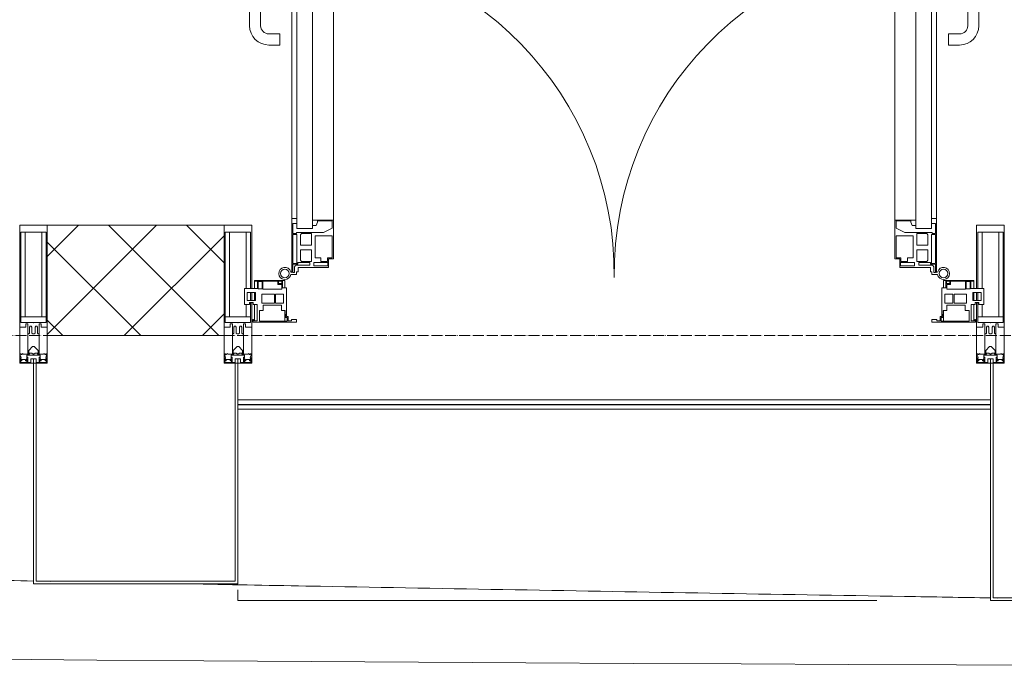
# Model space of a CAD drawing. Header units: millimetres. Extents: x 5617 to 143375, y 7718 to 186221.
# Tile 38 of 106: x 47596 to 49379, y 14792 to 15972. Entities that reach past the tile are written whole.
import ezdxf

# ---------------------------------------------------------------- set-up
doc = ezdxf.new("R2010")
doc.units = ezdxf.units.MM
doc.linetypes.add('ADSK_Линия сетки', pattern=[25, 20, -2.5, 0, -2.5])
for name, color, linetype, lineweight in [('Двери', 7, 'Continuous', 18), ('Импосты витража', 7, 'Continuous', 18), ('Колонны', 7, 'Continuous', 18), ('Ограждение', 7, 'Continuous', 18), ('Оси', 7, 'Continuous', 9), ('Панели витража', 7, 'Continuous', 18), ('Поручни', 7, 'Continuous', 18), ('Стены разрез', 7, 'Continuous', 40), ('Форма', 7, 'Continuous', 18), ('Элементы узлов', 7, 'Continuous', 18)]:
    doc.layers.add(name, color=color, linetype=linetype, lineweight=lineweight)

# ---------------------------------------------------------------- blocks, each defined once
blk = doc.blocks.new('Rectangular Mullion - 50Wx250H-V63-МКСС_К4_L08_28_500_')
at = {"layer": 'Элементы узлов', "color": 253, "lineweight": 5, "true_color": 0xaaaaaa}
for p, q in [((-25, 135.1), (-25, 250)), ((-25, 250), (0, 250)), ((25, 250), (0, 250)), ((25, 65.2), (25, 250)), ((-23, 237.3), (0, 237.3)), ((-23, 237.3), (-23, 135.1)), ((-14.9, 135.1), (-14.9, 237.3)), ((23, 237.3), (0, 237.3)), ((14.9, 84), (14.9, 237.3)), ((23, 237.3), (23, 73.6)), ((-25, 113.4), (-25, 128.4)), ((-23, 128.4), (-23, 113.4)), ((-25, 65.2), (-25, 110.1)), ((-23, 110.1), (-23, 73.6)), ((-14.9, 84), (-14.9, 106.6)), ((0, 84), (-23, 84)), ((-0.5, 73.6), (-23, 73.6)), ((0, 84), (23, 84)), ((0.5, 73.6), (23, 73.6)), ((-14, 65.2), (-25, 65.2)), ((-14, 71.3), (-14, 65.2)), ((-10, 71.3), (-14, 71.3)), ((-10, 53), (-10, 71.3)), ((-8.7, 53), (-7, 54.7)), ((-7, 65.2), (-5.9, 67.3)), ((-7, 65.2), (-7, 54.7)), ((-4.1, 67.3), (-5.9, 67.3)), ((-4.1, 67.3), (-2.9, 65.1)), ((-2.9, 65.1), (-2.9, 54.6)), ((-1.3, 53), (-2.9, 54.6)), ((1.3, 53), (2.9, 54.6)), ((4.1, 67.3), (2.9, 65.1)), ((2.9, 65.1), (2.9, 54.6)), ((4.1, 67.3), (5.9, 67.3)), ((7, 65.2), (5.9, 67.3)), ((7, 65.2), (7, 54.7)), ((8.7, 53), (7, 54.7)), ((10, 71.3), (14, 71.3)), ((10, 53), (10, 71.3)), ((14, 71.3), (14, 65.2)), ((14, 65.2), (25, 65.2)), ((-8.7, 53), (-10, 53)), ((-10, 53), (-10, 17)), ((0, 53), (-1.3, 53)), ((0, 53), (1.3, 53)), ((8.7, 53), (10, 53)), ((10, 53), (10, 17)), ((-8.5, 23), (-1.5, 30)), ((-8.5, 18.5), (-8.5, 23)), ((-7.5, 18.5), (-8.5, 18.5)), ((-7.5, 17), (-7.5, 18.5)), ((-7.4, 18), (-7.4, 16.6)), ((-2.6, 18), (-7.4, 18)), ((-2.6, 18), (-2.6, 16.8)), ((-1.5, 30), (0, 30)), ((1.5, 30), (0, 30)), ((8.5, 23), (1.5, 30)), ((2.6, 18), (2.6, 16.8)), ((2.6, 18), (7.4, 18)), ((7.4, 18), (7.4, 16.6)), ((7.5, 18.5), (8.5, 18.5)), ((7.5, 17), (7.5, 18.5)), ((8.5, 18.5), (8.5, 23)), ((-23.8, 14.6), (-25, 14.2)), ((-25, 0), (-25, 14.2)), ((-22.3, 17), (-23.8, 17)), ((-23.8, 17), (-23.8, 14.6)), ((-22.5, 10.6), (-23.8, 14.6)), ((-22.5, 10.6), (-23.7, 9.9)), ((-23.7, 1.3), (-23.7, 9.9)), ((-23.7, 1.3), (-11.8, 1.3)), ((-23.2, 10.2), (-22.5, 8)), ((-22.5, 8), (-22.5, 4.5)), ((-21.3, 4.5), (-22.5, 4.5)), ((-22.3, 17), (-22.3, 16)), ((-22.3, 16), (-21.3, 16)), ((-19, 17.6), (-21.3, 16)), ((-21.3, 4.5), (-21.3, 6.5)), ((-21.3, 6.5), (-14.2, 6.5)), ((-18.4, 16.6), (-19, 17.6)), ((-7.4, 16.6), (-18.4, 16.6)), ((-14.2, 6.5), (-14.2, 4.5)), ((-13.2, 4.5), (-14.2, 4.5)), ((-13.2, 4.5), (-12.2, 7.2)), ((-12.7, 7.6), (-11.3, 11.4)), ((-12.7, 7.6), (-11.8, 6.9)), ((-12.2, 9), (-12.2, 14.8)), ((-12.2, 14.8), (0, 14.8)), ((-11.8, 1.3), (-11.8, 6.9)), ((-10.5, 11.2), (-11.3, 11.4)), ((-10.5, 1.5), (-10.5, 11.2)), ((-4.8, 1.5), (-10.5, 1.5)), ((-10, 17), (-7.5, 17)), ((0, 8), (-4.8, 8)), ((-4.8, 1.5), (-4.8, 8)), ((-2.6, 16.8), (0, 16.8)), ((2.6, 16.8), (0, 16.8)), ((0, 14.8), (0, 16.8)), ((0, 14.8), (0, 16.8)), ((12.2, 14.8), (0, 14.8)), ((0, 0), (0, 8)), ((0, 8), (4.8, 8)), ((0, 0), (0, 8)), ((4.8, 1.5), (4.8, 8)), ((4.8, 1.5), (10.5, 1.5)), ((7.4, 16.6), (18.4, 16.6)), ((10, 17), (7.5, 17)), ((10.5, 11.2), (11.3, 11.4)), ((10.5, 1.5), (10.5, 11.2)), ((12.7, 7.6), (11.3, 11.4)), ((12.7, 7.6), (11.8, 6.9)), ((11.8, 1.3), (11.8, 6.9)), ((23.7, 1.3), (11.8, 1.3)), ((12.2, 9), (12.2, 14.8)), ((13.2, 4.5), (12.2, 7.2)), ((13.2, 4.5), (14.2, 4.5)), ((21.3, 6.5), (14.2, 6.5)), ((14.2, 6.5), (14.2, 4.5)), ((18.4, 16.6), (19, 17.6)), ((19, 17.6), (21.3, 16)), ((22.3, 16), (21.3, 16)), ((21.3, 4.5), (21.3, 6.5)), ((21.3, 4.5), (22.5, 4.5)), ((22.3, 17), (22.3, 16)), ((22.3, 17), (23.8, 17)), ((22.5, 10.6), (23.8, 14.6)), ((22.5, 10.6), (23.7, 9.9)), ((23.2, 10.2), (22.5, 8)), ((22.5, 8), (22.5, 4.5)), ((23.7, 1.3), (23.7, 9.9)), ((23.8, 17), (23.8, 14.6)), ((23.8, 14.6), (25, 14.2)), ((25, 0), (25, 14.2)), ((-25, 0), (0, 0)), ((25, 0), (0, 0))]:
    blk.add_line(p, q, dxfattribs=at)
for centre, start, end in [((-0.5, 73.1), 360, 90), ((0.5, 73.1), 90, 180)]:
    blk.add_arc(centre, 0.5, start, end, dxfattribs=at)
blk = doc.blocks.new('Rectangular Mullion - R_StandardFrame_50Wx250H-V64-МКСС_К4_L08_28_500_')
at = {"layer": 'Импосты витража', "color": 253, "lineweight": 5, "true_color": 0xaaaaaa}
for p, q in [((-25, -110.1), (-25, 0)), ((-25, 0), (0, 0)), ((5, 0), (25, 0)), ((25, 0), (25, -250)), ((-25, -128.4), (-25, -113.4)), ((-25, -250), (-25, -135.1)), ((25, -250), (-25, -250))]:
    blk.add_line(p, q, dxfattribs=at)
blk = doc.blocks.new('A_PAN_ALU_Door_Double - EXT_1_Double_EQ-7507534-МКСС_К4_L08_28_500_')
at = {"layer": 'Двери', "color": 253, "lineweight": 5, "true_color": 0xaaaaaa}
for p, q in [((-583.7, 659.3), (-583.7, 758.9)), ((-583.7, 758.9), (-578.6, 758.9)), ((-583.7, 659.3), (-583.7, 758.9)), ((-583.7, 758.9), (-578.6, 758.9)), ((-581.6, 750.3), (-581.6, 742.3)), ((-579.8, 750.3), (-581.6, 750.3)), ((-581.6, 750.3), (-581.6, 742.3)), ((-579.8, 750.3), (-581.6, 750.3)), ((-579.8, 748.9), (-579.8, 750.3)), ((-579.8, 748.9), (-579.8, 750.3)), ((-578.6, 748.9), (-579.8, 748.9)), ((-578.6, 748.9), (-579.8, 748.9)), ((-578.6, 758.9), (-578.6, 748.9)), ((-578.6, 758.9), (-578.6, 748.9)), ((583.7, 758.9), (578.6, 758.9)), ((578.6, 758.9), (578.6, 748.9)), ((583.7, 758.9), (578.6, 758.9)), ((578.6, 758.9), (578.6, 748.9)), ((578.6, 748.9), (579.8, 748.9)), ((578.6, 748.9), (579.8, 748.9)), ((579.8, 748.9), (579.8, 750.3)), ((579.8, 750.3), (581.6, 750.3)), ((579.8, 748.9), (579.8, 750.3)), ((579.8, 750.3), (581.6, 750.3)), ((581.6, 750.3), (581.6, 742.3)), ((581.6, 750.3), (581.6, 742.3)), ((583.7, 659.3), (583.7, 758.9)), ((583.7, 659.3), (583.7, 758.9)), ((-581.6, 742.3), (-572.9, 742.3)), ((-581.6, 742.3), (-572.9, 742.3)), ((-581.6, 740.6), (-581.6, 688.2)), ((-574.6, 740.6), (-581.6, 740.6)), ((-581.6, 740.6), (-581.6, 688.2)), ((-574.6, 740.6), (-581.6, 740.6)), ((-574.6, 688.2), (-574.6, 740.6)), ((-574.6, 688.2), (-574.6, 740.6)), ((-572.9, 742.3), (-572.9, 739.3)), ((-572.9, 742.3), (-572.9, 739.3)), ((-572.9, 739.3), (-543.6, 739.3)), ((-572.9, 739.3), (-543.6, 739.3)), ((-566.1, 737.5), (-567.6, 734.8)), ((-566.1, 737.5), (-567.6, 734.8)), ((-567.6, 734.8), (-567.6, 715.8)), ((-567.6, 734.8), (-567.6, 715.8)), ((-547.7, 737.5), (-566.1, 737.5)), ((-547.7, 737.5), (-566.1, 737.5)), ((-547.7, 715.8), (-547.7, 737.5)), ((-547.7, 715.8), (-547.7, 737.5)), ((-543.6, 744.8), (-518.6, 744.8)), ((-543.6, 739.3), (-543.6, 744.8)), ((-543.6, 744.8), (-518.6, 744.8)), ((-543.6, 739.3), (-543.6, 744.8)), ((-531.2, 737.1), (-531.2, 730.5)), ((-518.8, 737.1), (-531.2, 737.1)), ((-531.2, 737.1), (-531.2, 730.5)), ((-518.8, 737.1), (-531.2, 737.1)), ((-518.8, 730.6), (-518.8, 737.1)), ((-518.8, 730.6), (-518.8, 737.1)), ((-518.6, 744.8), (-518.6, 741.8)), ((-518.6, 744.8), (-518.6, 741.8)), ((-518.6, 741.8), (-517.1, 741.8)), ((-518.6, 741.8), (-517.1, 741.8)), ((-517.1, 741.8), (-517.1, 732.3)), ((-517.1, 741.8), (-517.1, 732.3)), ((-517.1, 732.3), (-508.2, 732.3)), ((-517.1, 732.3), (-508.2, 732.3)), ((-508.2, 732.3), (-508.2, 662.3)), ((-508.2, 732.3), (-508.2, 662.3)), ((517.1, 732.3), (508.2, 732.3)), ((508.2, 732.3), (508.2, 662.3)), ((517.1, 732.3), (508.2, 732.3)), ((508.2, 732.3), (508.2, 662.3)), ((518.6, 741.8), (517.1, 741.8)), ((517.1, 741.8), (517.1, 732.3)), ((518.6, 741.8), (517.1, 741.8)), ((517.1, 741.8), (517.1, 732.3)), ((543.6, 744.8), (518.6, 744.8)), ((518.6, 744.8), (518.6, 741.8)), ((543.6, 744.8), (518.6, 744.8)), ((518.6, 744.8), (518.6, 741.8)), ((518.8, 730.6), (518.8, 737.1)), ((518.8, 737.1), (531.2, 737.1)), ((518.8, 730.6), (518.8, 737.1)), ((518.8, 737.1), (531.2, 737.1)), ((531.2, 737.1), (531.2, 730.5)), ((531.2, 737.1), (531.2, 730.5)), ((543.6, 739.3), (543.6, 744.8)), ((543.6, 739.3), (543.6, 744.8)), ((572.9, 739.3), (543.6, 739.3)), ((572.9, 739.3), (543.6, 739.3)), ((547.7, 715.8), (547.7, 737.5)), ((547.7, 737.5), (566.1, 737.5)), ((547.7, 715.8), (547.7, 737.5)), ((547.7, 737.5), (566.1, 737.5)), ((566.1, 737.5), (567.6, 734.8)), ((566.1, 737.5), (567.6, 734.8)), ((567.6, 734.8), (567.6, 715.8)), ((567.6, 734.8), (567.6, 715.8)), ((581.6, 742.3), (572.9, 742.3)), ((572.9, 742.3), (572.9, 739.3)), ((581.6, 742.3), (572.9, 742.3)), ((572.9, 742.3), (572.9, 739.3)), ((574.6, 688.2), (574.6, 740.6)), ((574.6, 740.6), (581.6, 740.6)), ((574.6, 688.2), (574.6, 740.6)), ((574.6, 740.6), (581.6, 740.6)), ((581.6, 740.6), (581.6, 688.2)), ((581.6, 740.6), (581.6, 688.2)), ((-567.6, 715.8), (-547.7, 715.8)), ((-567.6, 715.8), (-547.7, 715.8)), ((-541.3, 730.5), (-541.3, 691)), ((-531.2, 730.5), (-541.3, 730.5)), ((-541.3, 730.5), (-541.3, 691)), ((-531.2, 730.5), (-541.3, 730.5)), ((-510.6, 730.6), (-518.8, 730.6)), ((-510.6, 730.6), (-518.8, 730.6)), ((-510.6, 691), (-510.6, 730.6)), ((-510.6, 691), (-510.6, 730.6)), ((510.6, 691), (510.6, 730.6)), ((510.6, 730.6), (518.8, 730.6)), ((510.6, 691), (510.6, 730.6)), ((510.6, 730.6), (518.8, 730.6)), ((531.2, 730.5), (541.3, 730.5)), ((531.2, 730.5), (541.3, 730.5)), ((541.3, 730.5), (541.3, 691)), ((541.3, 730.5), (541.3, 691)), ((567.6, 715.8), (547.7, 715.8)), ((567.6, 715.8), (547.7, 715.8)), ((-567.6, 708), (-567.6, 688.9)), ((-547.7, 708), (-567.6, 708)), ((-567.6, 708), (-567.6, 688.9)), ((-547.7, 708), (-567.6, 708)), ((-547.7, 686.3), (-547.7, 708)), ((-547.7, 686.3), (-547.7, 708)), ((547.7, 708), (567.6, 708)), ((547.7, 686.3), (547.7, 708)), ((547.7, 708), (567.6, 708)), ((547.7, 686.3), (547.7, 708)), ((567.6, 708), (567.6, 688.9)), ((567.6, 708), (567.6, 688.9)), ((-581.6, 688.2), (-574.6, 688.2)), ((-581.6, 688.2), (-574.6, 688.2)), ((-581.6, 686.5), (-581.6, 668.4)), ((-575.4, 686.5), (-581.6, 686.5)), ((-581.6, 686.5), (-581.6, 668.4)), ((-575.4, 686.5), (-581.6, 686.5)), ((-575.4, 684.5), (-575.4, 686.5)), ((-575.4, 684.5), (-575.4, 686.5)), ((-526.4, 684.5), (-575.4, 684.5)), ((-526.4, 684.5), (-575.4, 684.5)), ((-567.6, 688.9), (-566.1, 686.3)), ((-567.6, 688.9), (-566.1, 686.3)), ((-566.1, 686.3), (-547.7, 686.3)), ((-566.1, 686.3), (-547.7, 686.3)), ((-541.3, 691), (-510.6, 691)), ((-541.3, 691), (-510.6, 691)), ((-510.6, 676.8), (-526.4, 684.5)), ((-510.6, 676.8), (-526.4, 684.5)), ((541.3, 691), (510.6, 691)), ((541.3, 691), (510.6, 691)), ((510.6, 676.8), (526.4, 684.5)), ((510.6, 676.8), (526.4, 684.5)), ((526.4, 684.5), (575.4, 684.5)), ((526.4, 684.5), (575.4, 684.5)), ((566.1, 686.3), (547.7, 686.3)), ((566.1, 686.3), (547.7, 686.3)), ((567.6, 688.9), (566.1, 686.3)), ((567.6, 688.9), (566.1, 686.3)), ((581.6, 688.2), (574.6, 688.2)), ((581.6, 688.2), (574.6, 688.2)), ((575.4, 684.5), (575.4, 686.5)), ((575.4, 686.5), (581.6, 686.5)), ((575.4, 684.5), (575.4, 686.5)), ((575.4, 686.5), (581.6, 686.5)), ((581.6, 686.5), (581.6, 668.4)), ((581.6, 686.5), (581.6, 668.4)), ((-583.7, 244.2), (-583.7, 677.3)), ((-581.6, 668.4), (-574.6, 668.4)), ((-581.6, 668.4), (-574.6, 668.4)), ((-574.6, 677.3), (-546, 677.3)), ((-574.6, 244.2), (-574.6, 677.3)), ((-574.6, 668.4), (-574.6, 659.3)), ((-574.6, 668.4), (-574.6, 659.3)), ((-546, 677.3), (-546, 244.2)), ((-546, 672), (-539.3, 672)), ((-546, 662.3), (-546, 672)), ((-546, 672), (-539.3, 672)), ((-546, 662.3), (-546, 672)), ((-508.2, 662.3), (-546, 662.3)), ((-508.2, 662.3), (-546, 662.3)), ((-539.3, 672), (-537.1, 665.9)), ((-539.3, 672), (-537.1, 665.9)), ((-537.1, 665.9), (-537.1, 663.8)), ((-537.1, 665.9), (-537.1, 663.8)), ((-537.1, 663.8), (-510.6, 663.8)), ((-537.1, 663.8), (-510.6, 663.8)), ((-510.6, 663.8), (-510.6, 676.8)), ((-510.6, 663.8), (-510.6, 676.8)), ((-508.2, 662.3), (-508.2, 259.2)), ((508.2, 662.3), (546, 662.3)), ((508.2, 662.3), (546, 662.3)), ((508.2, 662.3), (508.2, 259.2)), ((510.6, 663.8), (510.6, 676.8)), ((510.6, 663.8), (510.6, 676.8)), ((537.1, 663.8), (510.6, 663.8)), ((537.1, 663.8), (510.6, 663.8)), ((539.3, 672), (537.1, 665.9)), ((539.3, 672), (537.1, 665.9)), ((537.1, 665.9), (537.1, 663.8)), ((537.1, 665.9), (537.1, 663.8)), ((546, 672), (539.3, 672)), ((546, 672), (539.3, 672)), ((546, 677.3), (546, 244.2)), ((574.6, 677.3), (546, 677.3)), ((546, 662.3), (546, 672)), ((546, 662.3), (546, 672)), ((574.6, 244.2), (574.6, 677.3)), ((581.6, 668.4), (574.6, 668.4)), ((574.6, 668.4), (574.6, 659.3)), ((581.6, 668.4), (574.6, 668.4)), ((574.6, 668.4), (574.6, 659.3)), ((583.7, 244.2), (583.7, 677.3)), ((-574.6, 659.3), (-583.7, 659.3)), ((-574.6, 659.3), (-583.7, 659.3)), ((574.6, 659.3), (583.7, 659.3)), ((574.6, 659.3), (583.7, 659.3)), ((-583.7, 262.2), (-574.6, 262.2)), ((-583.7, 164.2), (-583.7, 262.2)), ((-581.6, 253.1), (-581.6, 235.1)), ((-574.6, 253.1), (-581.6, 253.1)), ((-574.6, 262.2), (-574.6, 253.1)), ((-546, 259.2), (-508.2, 259.2)), ((-546, 249.6), (-546, 259.2)), ((-539.3, 249.6), (-546, 249.6)), ((-537.1, 255.7), (-539.3, 249.6)), ((-537.1, 257.7), (-537.1, 255.7)), ((-510.6, 257.7), (-537.1, 257.7)), ((-510.6, 244.7), (-510.6, 257.7)), ((-508.2, 259.2), (-508.2, 189.3)), ((546, 259.2), (508.2, 259.2)), ((508.2, 259.2), (508.2, 189.3)), ((510.6, 244.7), (510.6, 257.7)), ((510.6, 257.7), (537.1, 257.7)), ((537.1, 257.7), (537.1, 255.7)), ((537.1, 255.7), (539.3, 249.6)), ((539.3, 249.6), (546, 249.6)), ((546, 249.6), (546, 259.2)), ((583.7, 262.2), (574.6, 262.2)), ((574.6, 262.2), (574.6, 253.1)), ((574.6, 253.1), (581.6, 253.1)), ((581.6, 253.1), (581.6, 235.1)), ((583.7, 164.2), (583.7, 262.2)), ((-581.6, 235.1), (-575.4, 235.1)), ((-581.6, 233.4), (-581.6, 180.9)), ((-574.6, 233.4), (-581.6, 233.4)), ((-575.4, 237), (-526.4, 237)), ((-575.4, 235.1), (-575.4, 237)), ((-574.6, 244.2), (-546, 244.2)), ((-574.6, 180.9), (-574.6, 233.4)), ((-566.1, 235.3), (-567.6, 232.6)), ((-567.6, 232.6), (-567.6, 213.6)), ((-547.7, 235.3), (-566.1, 235.3)), ((-547.7, 213.6), (-547.7, 235.3)), ((-526.4, 237), (-510.6, 244.7)), ((526.4, 237), (510.6, 244.7)), ((575.4, 237), (526.4, 237)), ((574.6, 244.2), (546, 244.2)), ((547.7, 213.6), (547.7, 235.3)), ((547.7, 235.3), (566.1, 235.3)), ((566.1, 235.3), (567.6, 232.6)), ((567.6, 232.6), (567.6, 213.6)), ((574.6, 233.4), (581.6, 233.4)), ((574.6, 180.9), (574.6, 233.4)), ((575.4, 235.1), (575.4, 237)), ((581.6, 235.1), (575.4, 235.1)), ((581.6, 233.4), (581.6, 180.9)), ((-541.3, 230.6), (-541.3, 191)), ((-510.6, 230.6), (-541.3, 230.6)), ((-510.6, 191), (-510.6, 230.6)), ((510.6, 230.6), (541.3, 230.6)), ((510.6, 191), (510.6, 230.6)), ((541.3, 230.6), (541.3, 191)), ((-567.6, 213.6), (-547.7, 213.6)), ((-567.6, 205.7), (-567.6, 186.7)), ((-547.7, 205.7), (-567.6, 205.7)), ((-547.7, 184), (-547.7, 205.7)), ((567.6, 213.6), (547.7, 213.6)), ((547.7, 205.7), (567.6, 205.7)), ((547.7, 184), (547.7, 205.7)), ((567.6, 205.7), (567.6, 186.7)), ((-581.6, 180.9), (-574.6, 180.9)), ((-581.6, 179.2), (-581.6, 164.2)), ((-572.9, 179.2), (-581.6, 179.2)), ((-572.9, 182.2), (-572.9, 179.2)), ((-551.3, 182.2), (-572.9, 182.2)), ((-567.6, 186.7), (-566.1, 184)), ((-566.1, 184), (-547.7, 184)), ((-551.3, 177.5), (-551.3, 182.2)), ((-543.6, 182.2), (-543.6, 176.7)), ((-518.6, 182.2), (-543.6, 182.2)), ((-541.3, 191), (-531.2, 191)), ((-531.2, 191), (-531.2, 184.4)), ((-531.2, 184.4), (-518.8, 184.4)), ((-518.8, 191), (-510.6, 191)), ((-518.8, 184.4), (-518.8, 191)), ((-518.6, 176.7), (-518.6, 182.2)), ((-517.1, 189.3), (-517.1, 173.3)), ((-508.2, 189.3), (-517.1, 189.3)), ((508.2, 189.3), (517.1, 189.3)), ((518.8, 191), (510.6, 191)), ((517.1, 189.3), (517.1, 173.3)), ((518.6, 182.2), (543.6, 182.2)), ((518.6, 176.7), (518.6, 182.2)), ((518.8, 184.4), (518.8, 191)), ((531.2, 184.4), (518.8, 184.4)), ((541.3, 191), (531.2, 191)), ((531.2, 191), (531.2, 184.4)), ((543.6, 182.2), (543.6, 176.7)), ((566.1, 184), (547.7, 184)), ((551.3, 177.5), (551.3, 182.2)), ((551.3, 182.2), (572.9, 182.2)), ((567.6, 186.7), (566.1, 184)), ((572.9, 182.2), (572.9, 179.2)), ((572.9, 179.2), (581.6, 179.2)), ((581.6, 180.9), (574.6, 180.9)), ((581.6, 179.2), (581.6, 164.2)), ((-575.1, 160.7), (-585.4, 160.7)), ((-581.6, 164.2), (-578.6, 164.2)), ((-578.6, 164.2), (-578.6, 174.5)), ((-575.5, 177.5), (-551.3, 177.5)), ((-575.1, 165.6), (-575.1, 160.7)), ((-572.4, 165.6), (-575.1, 165.6)), ((-572.4, 173.3), (-572.4, 165.6)), ((-517.1, 173.3), (-572.4, 173.3)), ((-543.6, 176.7), (-518.6, 176.7)), ((517.1, 173.3), (572.4, 173.3)), ((543.6, 176.7), (518.6, 176.7)), ((575.5, 177.5), (551.3, 177.5)), ((572.4, 173.3), (572.4, 165.6)), ((572.4, 165.6), (575.1, 165.6)), ((575.1, 165.6), (575.1, 160.7)), ((575.1, 160.7), (585.4, 160.7)), ((578.6, 164.2), (578.6, 174.5)), ((581.6, 164.2), (578.6, 164.2))]:
    blk.add_line(p, q, dxfattribs=at)
at = {"layer": 'Двери', "lineweight": 5}
for p, q in [((-597.6, 721.7), (-626.4, 720.7)), ((-597.6, 723.5), (-597.6, 696)), ((-583.6, 726), (-595.1, 726)), ((583.6, 726), (595.1, 726)), ((597.6, 723.5), (597.6, 696)), ((597.6, 721.7), (626.4, 720.7)), ((-624.5, 698.8), (-597.6, 697.7)), ((624.5, 698.8), (597.6, 697.7)), ((-660.1, 685.7), (-660.1, 611.5)), ((-640.1, 611.5), (-640.1, 683.8)), ((-595.1, 693.5), (-583.6, 693.5)), ((595.1, 693.5), (583.6, 693.5)), ((640.1, 611.5), (640.1, 683.8)), ((660.1, 685.7), (660.1, 611.5)), ((-605.1, 596.5), (-625.1, 596.5)), ((-605.1, 576.5), (-605.1, 596.5)), ((605.1, 576.5), (605.1, 596.5)), ((605.1, 596.5), (625.1, 596.5)), ((-625.1, 576.5), (-605.1, 576.5)), ((625.1, 576.5), (605.1, 576.5))]:
    blk.add_line(p, q, dxfattribs=at)
at = {"layer": 'Двери', "color": 254, "lineweight": 5, "true_color": 0xd4d4d4}
for centre, start, end in [((-596.2, 162.6), 359.296, 89.0613), ((596.2, 162.6), 90.9387, 180.704)]:
    blk.add_arc(centre, 596.2, start, end, dxfattribs=at)
at = {"layer": 'Двери', "lineweight": 5}
for centre, radius, start, end in [((-625.1, 685.7), 35, 92.1945, 180), ((-595.1, 723.5), 2.5, 90, 180), ((595.1, 723.5), 2.5, 360, 90), ((625.1, 685.7), 35, 360, 87.8055), ((-625.1, 683.8), 15, 87.8056, 180), ((-595.1, 696), 2.5, 180, 270), ((595.1, 696), 2.5, 270, 360), ((625.1, 683.8), 15, 0, 92.1944), ((-625.1, 611.5), 35, 180, 270), ((-625.1, 611.5), 15, 180, 270), ((625.1, 611.5), 35, 270, 360), ((625.1, 611.5), 15, 270, 360)]:
    blk.add_arc(centre, radius, start, end, dxfattribs=at)
at = {"layer": 'Двери', "color": 253, "lineweight": 5, "true_color": 0xaaaaaa}
for centre, radius, start, end in [((-596.2, 162.7), 11, 16.047, 350.0284), ((-596.2, 162.6), 8, 90, 270), ((-596.2, 162.6), 8, 270, 90), ((-583.7, 166.3), 2.03, 196.0721, 270), ((-575.5, 174.5), 3, 90, 180), ((575.5, 174.5), 3, 360, 90), ((583.7, 166.3), 2.03, 270, 343.9279), ((596.2, 162.7), 11, 189.9716, 163.953), ((596.2, 162.6), 8, 90, 270), ((596.2, 162.6), 8, 270, 90)]:
    blk.add_arc(centre, radius, start, end, dxfattribs=at)
at = {"layer": 'Панели витража', "color": 253, "lineweight": 5, "true_color": 0xaaaaaa}
for p, q in [((-600.3, 150), (-651.2, 150)), ((-651.2, 150), (-651.2, 148.5)), ((-651.2, 148.5), (-645.9, 148.5)), ((-651.2, 148.5), (-651.2, 135.1)), ((-645.9, 148.5), (-645.9, 135.1)), ((-644.3, 134.5), (-644.3, 148.2)), ((-644.3, 148.2), (-637.3, 148.2)), ((-637.3, 148.2), (-637.3, 134.5)), ((-635.9, 134.2), (-635.9, 148.4)), ((-635.9, 148.4), (-608.9, 148.4)), ((-608.9, 148.4), (-608.9, 142.8)), ((-608.9, 142.8), (-601.9, 142.8)), ((-607.5, 148.7), (-601.5, 148.7)), ((-607.5, 144.4), (-607.5, 148.7)), ((-601.5, 144.4), (-607.5, 144.4)), ((-601.9, 142.8), (-601.9, 134.2)), ((-601.5, 148.7), (-601.5, 144.4)), ((-600.3, 136.5), (-600.3, 150)), ((-596.2, 150), (-600.3, 150)), ((-596.2, 136.5), (-596.2, 150)), ((596.2, 150), (596.2, 136.5)), ((600.3, 150), (596.2, 150)), ((651.2, 150), (600.3, 150)), ((600.3, 150), (600.3, 136.5)), ((601.5, 144.4), (601.5, 148.7)), ((601.5, 148.7), (607.5, 148.7)), ((607.5, 144.4), (601.5, 144.4)), ((601.9, 134.2), (601.9, 142.8)), ((601.9, 142.8), (608.9, 142.8)), ((607.5, 148.7), (607.5, 144.4)), ((608.9, 142.8), (608.9, 148.4)), ((608.9, 148.4), (635.9, 148.4)), ((635.9, 148.4), (635.9, 134.2)), ((637.3, 148.2), (644.3, 148.2)), ((637.3, 134.5), (637.3, 148.2)), ((644.3, 148.2), (644.3, 134.5)), ((645.9, 135.1), (645.9, 148.5)), ((645.9, 148.5), (651.2, 148.5)), ((651.2, 148.5), (651.2, 150)), ((651.2, 135.1), (651.2, 148.5)), ((-645.9, 135.1), (-669.2, 135.1)), ((-669.2, 135.1), (-669.2, 106.6)), ((-664.2, 113.4), (-664.2, 128.4)), ((-664.2, 128.4), (-649.2, 128.4)), ((-651.2, 128.4), (-651.2, 113.4)), ((-649.2, 128.4), (-649.2, 113.4)), ((-637.3, 134.5), (-644.3, 134.5)), ((-637.8, 108.8), (-637.8, 125)), ((-637.8, 125), (-615.2, 125)), ((-601.9, 134.2), (-635.9, 134.2)), ((-615.2, 125), (-615.2, 108.8)), ((-613, 108.8), (-613, 125)), ((-613, 125), (-598.7, 125)), ((-593.3, 136.5), (-600.3, 136.5)), ((-598.7, 125), (-598.7, 108.8)), ((-593.3, 84.8), (-593.3, 136.5)), ((600.3, 136.5), (593.3, 136.5)), ((593.3, 136.5), (593.3, 84.8)), ((598.7, 125), (613, 125)), ((598.7, 108.8), (598.7, 125)), ((635.9, 134.2), (601.9, 134.2)), ((613, 125), (613, 108.8)), ((615.2, 125), (637.8, 125)), ((615.2, 108.8), (615.2, 125)), ((644.3, 134.5), (637.3, 134.5)), ((637.8, 125), (637.8, 108.8)), ((669.2, 135.1), (645.9, 135.1)), ((649.2, 128.4), (664.2, 128.4)), ((649.2, 113.4), (649.2, 128.4)), ((651.2, 113.4), (651.2, 128.4)), ((664.2, 128.4), (664.2, 113.4)), ((669.2, 106.6), (669.2, 135.1)), ((-649.2, 113.4), (-664.2, 113.4)), ((-660.2, 106.6), (-660.2, 110.1)), ((-660.2, 110.1), (-653.3, 110.1)), ((-653.3, 110.1), (-653.3, 106.6)), ((-615.2, 108.8), (-637.8, 108.8)), ((-598.7, 108.8), (-613, 108.8)), ((613, 108.8), (598.7, 108.8)), ((637.8, 108.8), (615.2, 108.8)), ((664.2, 113.4), (649.2, 113.4)), ((653.3, 106.6), (653.3, 110.1)), ((653.3, 110.1), (660.2, 110.1)), ((660.2, 110.1), (660.2, 106.6)), ((-669.2, 106.6), (-660.2, 106.6)), ((-653.3, 106.6), (-646.3, 106.6)), ((-651.2, 106.6), (-651.2, 76.7)), ((-646.3, 106.6), (-646.3, 76.7)), ((-642.4, 76.3), (-642.4, 95.5)), ((-642.4, 95.5), (-635.3, 95.5)), ((-635.3, 95.5), (-635.3, 105)), ((-635.3, 105), (-602.1, 105)), ((-602.1, 105), (-602.1, 95.5)), ((-602.1, 95.5), (-595.8, 95.5)), ((-596.2, 76.2), (-596.2, 95.5)), ((-595.8, 95.5), (-595.8, 89)), ((595.8, 89), (595.8, 95.5)), ((595.8, 95.5), (602.1, 95.5)), ((596.2, 95.5), (596.2, 76.2)), ((602.1, 95.5), (602.1, 105)), ((602.1, 105), (635.3, 105)), ((635.3, 105), (635.3, 95.5)), ((635.3, 95.5), (642.4, 95.5)), ((642.4, 95.5), (642.4, 76.3)), ((646.3, 76.7), (646.3, 106.6)), ((646.3, 106.6), (653.3, 106.6)), ((651.2, 76.7), (651.2, 106.6)), ((660.2, 106.6), (669.2, 106.6)), ((-652.8, 79.5), (-654.3, 79.5)), ((-654.3, 79.5), (-654.3, 74.5)), ((-654.3, 74.5), (-575.3, 74.5)), ((-652.8, 76.7), (-652.8, 79.5)), ((-646.3, 76.7), (-652.8, 76.7)), ((-592, 76.3), (-642.4, 76.3)), ((-595.8, 89), (-595, 88.2)), ((-595, 88.2), (-595, 83.1)), ((-595, 83.1), (-592, 83.1)), ((-590.3, 84.8), (-593.3, 84.8)), ((-592, 83.1), (-592, 76.3)), ((-590.3, 76.5), (-590.3, 84.8)), ((-583.9, 76.5), (-590.3, 76.5)), ((-575.3, 79.5), (-583.9, 79.5)), ((-583.9, 79.5), (-583.9, 76.5)), ((-575.3, 74.5), (-575.3, 79.5)), ((583.9, 79.5), (575.3, 79.5)), ((575.3, 79.5), (575.3, 74.5)), ((575.3, 74.5), (654.3, 74.5)), ((583.9, 76.5), (583.9, 79.5)), ((590.3, 76.5), (583.9, 76.5)), ((593.3, 84.8), (590.3, 84.8)), ((590.3, 84.8), (590.3, 76.5)), ((592, 76.3), (592, 83.1)), ((592, 83.1), (595, 83.1)), ((642.4, 76.3), (592, 76.3)), ((595, 88.2), (595.8, 89)), ((595, 83.1), (595, 88.2)), ((652.8, 76.7), (646.3, 76.7)), ((654.3, 79.5), (652.8, 79.5)), ((652.8, 79.5), (652.8, 76.7)), ((654.3, 74.5), (654.3, 79.5))]:
    blk.add_line(p, q, dxfattribs=at)
blk = doc.blocks.new('Rectangular Mullion - 50Wx250H-2623690-МКСС_К4_L08_28_500_')
at = {"layer": 'Элементы узлов', "color": 253, "lineweight": 5, "true_color": 0xaaaaaa}
for p, q in [((-25, 65.2), (-25, 250)), ((-25, 250), (0, 250)), ((25, 250), (0, 250)), ((25, 65.2), (25, 250)), ((-23, 237.3), (0, 237.3)), ((-23, 237.3), (-23, 73.6)), ((-14.9, 84), (-14.9, 237.3)), ((23, 237.3), (0, 237.3)), ((14.9, 84), (14.9, 237.3)), ((23, 237.3), (23, 73.6)), ((0, 84), (-23, 84)), ((-0.5, 73.6), (-23, 73.6)), ((0, 84), (23, 84)), ((0.5, 73.6), (23, 73.6)), ((-14, 65.2), (-25, 65.2)), ((-14, 71.3), (-14, 65.2)), ((-10, 71.3), (-14, 71.3)), ((-10, 53), (-10, 71.3)), ((-8.7, 53), (-7, 54.7)), ((-7, 65.2), (-5.9, 67.3)), ((-7, 65.2), (-7, 54.7)), ((-4.1, 67.3), (-5.9, 67.3)), ((-4.1, 67.3), (-2.9, 65.1)), ((-2.9, 65.1), (-2.9, 54.6)), ((-1.3, 53), (-2.9, 54.6)), ((1.3, 53), (2.9, 54.6)), ((4.1, 67.3), (2.9, 65.1)), ((2.9, 65.1), (2.9, 54.6)), ((4.1, 67.3), (5.9, 67.3)), ((7, 65.2), (5.9, 67.3)), ((7, 65.2), (7, 54.7)), ((8.7, 53), (7, 54.7)), ((10, 71.3), (14, 71.3)), ((10, 53), (10, 71.3)), ((14, 71.3), (14, 65.2)), ((14, 65.2), (25, 65.2)), ((-8.7, 53), (-10, 53)), ((-10, 53), (-10, 17)), ((0, 53), (-1.3, 53)), ((0, 53), (1.3, 53)), ((8.7, 53), (10, 53)), ((10, 53), (10, 17)), ((-8.5, 23), (-1.5, 30)), ((-8.5, 18.5), (-8.5, 23)), ((-7.5, 18.5), (-8.5, 18.5)), ((-7.5, 17), (-7.5, 18.5)), ((-7.4, 18), (-7.4, 16.6)), ((-2.6, 18), (-7.4, 18)), ((-2.6, 18), (-2.6, 16.8)), ((-1.5, 30), (0, 30)), ((1.5, 30), (0, 30)), ((8.5, 23), (1.5, 30)), ((2.6, 18), (2.6, 16.8)), ((2.6, 18), (7.4, 18)), ((7.4, 18), (7.4, 16.6)), ((7.5, 18.5), (8.5, 18.5)), ((7.5, 17), (7.5, 18.5)), ((8.5, 18.5), (8.5, 23)), ((-23.8, 14.6), (-25, 14.2)), ((-25, 0), (-25, 14.2)), ((-22.3, 17), (-23.8, 17)), ((-23.8, 17), (-23.8, 14.6)), ((-22.5, 10.6), (-23.8, 14.6)), ((-22.5, 10.6), (-23.7, 9.9)), ((-23.7, 1.3), (-23.7, 9.9)), ((-23.7, 1.3), (-11.8, 1.3)), ((-23.2, 10.2), (-22.5, 8)), ((-22.5, 8), (-22.5, 4.5)), ((-21.3, 4.5), (-22.5, 4.5)), ((-22.3, 17), (-22.3, 16)), ((-22.3, 16), (-21.3, 16)), ((-19, 17.6), (-21.3, 16)), ((-21.3, 4.5), (-21.3, 6.5)), ((-21.3, 6.5), (-14.2, 6.5)), ((-18.4, 16.6), (-19, 17.6)), ((-7.4, 16.6), (-18.4, 16.6)), ((-14.2, 6.5), (-14.2, 4.5)), ((-13.2, 4.5), (-14.2, 4.5)), ((-13.2, 4.5), (-12.2, 7.2)), ((-12.7, 7.6), (-11.3, 11.4)), ((-12.7, 7.6), (-11.8, 6.9)), ((-12.2, 9), (-12.2, 14.8)), ((-12.2, 14.8), (0, 14.8)), ((-11.8, 1.3), (-11.8, 6.9)), ((-10.5, 11.2), (-11.3, 11.4)), ((-10.5, 1.5), (-10.5, 11.2)), ((-4.8, 1.5), (-10.5, 1.5)), ((-10, 17), (-7.5, 17)), ((0, 8), (-4.8, 8)), ((-4.8, 1.5), (-4.8, 8)), ((-2.6, 16.8), (0, 16.8)), ((2.6, 16.8), (0, 16.8)), ((0, 14.8), (0, 16.8)), ((0, 14.8), (0, 16.8)), ((12.2, 14.8), (0, 14.8)), ((0, 0), (0, 8)), ((0, 8), (4.8, 8)), ((0, 0), (0, 8)), ((4.8, 1.5), (4.8, 8)), ((4.8, 1.5), (10.5, 1.5)), ((7.4, 16.6), (18.4, 16.6)), ((10, 17), (7.5, 17)), ((10.5, 11.2), (11.3, 11.4)), ((10.5, 1.5), (10.5, 11.2)), ((12.7, 7.6), (11.3, 11.4)), ((12.7, 7.6), (11.8, 6.9)), ((11.8, 1.3), (11.8, 6.9)), ((23.7, 1.3), (11.8, 1.3)), ((12.2, 9), (12.2, 14.8)), ((13.2, 4.5), (12.2, 7.2)), ((13.2, 4.5), (14.2, 4.5)), ((21.3, 6.5), (14.2, 6.5)), ((14.2, 6.5), (14.2, 4.5)), ((18.4, 16.6), (19, 17.6)), ((19, 17.6), (21.3, 16)), ((22.3, 16), (21.3, 16)), ((21.3, 4.5), (21.3, 6.5)), ((21.3, 4.5), (22.5, 4.5)), ((22.3, 17), (22.3, 16)), ((22.3, 17), (23.8, 17)), ((22.5, 10.6), (23.8, 14.6)), ((22.5, 10.6), (23.7, 9.9)), ((23.2, 10.2), (22.5, 8)), ((22.5, 8), (22.5, 4.5)), ((23.7, 1.3), (23.7, 9.9)), ((23.8, 17), (23.8, 14.6)), ((23.8, 14.6), (25, 14.2)), ((25, 0), (25, 14.2)), ((-25, 0), (0, 0)), ((25, 0), (0, 0))]:
    blk.add_line(p, q, dxfattribs=at)
for centre, start, end in [((-0.5, 73.1), 360, 90), ((0.5, 73.1), 90, 180)]:
    blk.add_arc(centre, 0.5, start, end, dxfattribs=at)
blk = doc.blocks.new('Rectangular Mullion - R_StandardFrame_50Wx250H-V62-МКСС_К4_L08_28_500_')
at = {"layer": 'Импосты витража', "color": 253, "lineweight": 5, "true_color": 0xaaaaaa}
for p, q in [((-25, -250), (-25, 0)), ((-25, 0), (0, 0)), ((5, 0), (25, 0)), ((25, 0), (25, -250)), ((25, -250), (-25, -250))]:
    blk.add_line(p, q, dxfattribs=at)
blk = doc.blocks.new('Rectangular Mullion - 50Wx250H-V65-МКСС_К4_L08_28_500_')
at = {"layer": 'Элементы узлов', "color": 253, "lineweight": 5, "true_color": 0xaaaaaa}
for p, q in [((-25, 65.2), (-25, 250)), ((-25, 250), (0, 250)), ((25, 250), (0, 250)), ((25, 135.1), (25, 250)), ((-23, 237.3), (0, 237.3)), ((-23, 237.3), (-23, 73.6)), ((-14.9, 84), (-14.9, 237.3)), ((23, 237.3), (0, 237.3)), ((14.9, 135.1), (14.9, 237.3)), ((23, 237.3), (23, 135.1)), ((23, 128.4), (23, 113.4)), ((25, 113.4), (25, 128.4)), ((23, 110.1), (23, 73.6)), ((25, 65.2), (25, 110.1)), ((14.9, 84), (14.9, 106.6)), ((0, 84), (-23, 84)), ((-0.5, 73.6), (-23, 73.6)), ((0, 84), (23, 84)), ((0.5, 73.6), (23, 73.6)), ((-14, 65.2), (-25, 65.2)), ((-14, 71.3), (-14, 65.2)), ((-10, 71.3), (-14, 71.3)), ((-10, 53), (-10, 71.3)), ((-8.7, 53), (-7, 54.7)), ((-7, 65.2), (-5.9, 67.3)), ((-7, 65.2), (-7, 54.7)), ((-4.1, 67.3), (-5.9, 67.3)), ((-4.1, 67.3), (-2.9, 65.1)), ((-2.9, 65.1), (-2.9, 54.6)), ((-1.3, 53), (-2.9, 54.6)), ((1.3, 53), (2.9, 54.6)), ((4.1, 67.3), (2.9, 65.1)), ((2.9, 65.1), (2.9, 54.6)), ((4.1, 67.3), (5.9, 67.3)), ((7, 65.2), (5.9, 67.3)), ((7, 65.2), (7, 54.7)), ((8.7, 53), (7, 54.7)), ((10, 71.3), (14, 71.3)), ((10, 53), (10, 71.3)), ((14, 71.3), (14, 65.2)), ((14, 65.2), (25, 65.2)), ((-8.7, 53), (-10, 53)), ((-10, 53), (-10, 17)), ((0, 53), (-1.3, 53)), ((0, 53), (1.3, 53)), ((8.7, 53), (10, 53)), ((10, 53), (10, 17)), ((-8.5, 23), (-1.5, 30)), ((-8.5, 18.5), (-8.5, 23)), ((-7.5, 18.5), (-8.5, 18.5)), ((-7.5, 17), (-7.5, 18.5)), ((-7.4, 18), (-7.4, 16.6)), ((-2.6, 18), (-7.4, 18)), ((-2.6, 18), (-2.6, 16.8)), ((-1.5, 30), (0, 30)), ((1.5, 30), (0, 30)), ((8.5, 23), (1.5, 30)), ((2.6, 18), (2.6, 16.8)), ((2.6, 18), (7.4, 18)), ((7.4, 18), (7.4, 16.6)), ((7.5, 18.5), (8.5, 18.5)), ((7.5, 17), (7.5, 18.5)), ((8.5, 18.5), (8.5, 23)), ((-23.8, 14.6), (-25, 14.2)), ((-25, 0), (-25, 14.2)), ((-22.3, 17), (-23.8, 17)), ((-23.8, 17), (-23.8, 14.6)), ((-22.5, 10.6), (-23.8, 14.6)), ((-22.5, 10.6), (-23.7, 9.9)), ((-23.7, 1.3), (-23.7, 9.9)), ((-23.7, 1.3), (-11.8, 1.3)), ((-23.2, 10.2), (-22.5, 8)), ((-22.5, 8), (-22.5, 4.5)), ((-21.3, 4.5), (-22.5, 4.5)), ((-22.3, 17), (-22.3, 16)), ((-22.3, 16), (-21.3, 16)), ((-19, 17.6), (-21.3, 16)), ((-21.3, 4.5), (-21.3, 6.5)), ((-21.3, 6.5), (-14.2, 6.5)), ((-18.4, 16.6), (-19, 17.6)), ((-7.4, 16.6), (-18.4, 16.6)), ((-14.2, 6.5), (-14.2, 4.5)), ((-13.2, 4.5), (-14.2, 4.5)), ((-13.2, 4.5), (-12.2, 7.2)), ((-12.7, 7.6), (-11.3, 11.4)), ((-12.7, 7.6), (-11.8, 6.9)), ((-12.2, 9), (-12.2, 14.8)), ((-12.2, 14.8), (0, 14.8)), ((-11.8, 1.3), (-11.8, 6.9)), ((-10.5, 11.2), (-11.3, 11.4)), ((-10.5, 1.5), (-10.5, 11.2)), ((-4.8, 1.5), (-10.5, 1.5)), ((-10, 17), (-7.5, 17)), ((0, 8), (-4.8, 8)), ((-4.8, 1.5), (-4.8, 8)), ((-2.6, 16.8), (0, 16.8)), ((2.6, 16.8), (0, 16.8)), ((0, 14.8), (0, 16.8)), ((0, 14.8), (0, 16.8)), ((12.2, 14.8), (0, 14.8)), ((0, 0), (0, 8)), ((0, 8), (4.8, 8)), ((0, 0), (0, 8)), ((4.8, 1.5), (4.8, 8)), ((4.8, 1.5), (10.5, 1.5)), ((7.4, 16.6), (18.4, 16.6)), ((10, 17), (7.5, 17)), ((10.5, 11.2), (11.3, 11.4)), ((10.5, 1.5), (10.5, 11.2)), ((12.7, 7.6), (11.3, 11.4)), ((12.7, 7.6), (11.8, 6.9)), ((11.8, 1.3), (11.8, 6.9)), ((23.7, 1.3), (11.8, 1.3)), ((12.2, 9), (12.2, 14.8)), ((13.2, 4.5), (12.2, 7.2)), ((13.2, 4.5), (14.2, 4.5)), ((21.3, 6.5), (14.2, 6.5)), ((14.2, 6.5), (14.2, 4.5)), ((18.4, 16.6), (19, 17.6)), ((19, 17.6), (21.3, 16)), ((22.3, 16), (21.3, 16)), ((21.3, 4.5), (21.3, 6.5)), ((21.3, 4.5), (22.5, 4.5)), ((22.3, 17), (22.3, 16)), ((22.3, 17), (23.8, 17)), ((22.5, 10.6), (23.8, 14.6)), ((22.5, 10.6), (23.7, 9.9)), ((23.2, 10.2), (22.5, 8)), ((22.5, 8), (22.5, 4.5)), ((23.7, 1.3), (23.7, 9.9)), ((23.8, 17), (23.8, 14.6)), ((23.8, 14.6), (25, 14.2)), ((25, 0), (25, 14.2)), ((-25, 0), (0, 0)), ((25, 0), (0, 0))]:
    blk.add_line(p, q, dxfattribs=at)
for centre, start, end in [((-0.5, 73.1), 360, 90), ((0.5, 73.1), 90, 180)]:
    blk.add_arc(centre, 0.5, start, end, dxfattribs=at)
blk = doc.blocks.new('Rectangular Mullion - R_StandardFrame_50Wx250H-V66-МКСС_К4_L08_28_500_')
at = {"layer": 'Импосты витража', "color": 253, "lineweight": 5, "true_color": 0xaaaaaa}
for p, q in [((-25, -250), (-25, 0)), ((-25, 0), (-5, 0)), ((0, 0), (25, 0)), ((25, 0), (25, -110.1)), ((25, -113.4), (25, -128.4)), ((25, -135.1), (25, -250)), ((25, -250), (-25, -250))]:
    blk.add_line(p, q, dxfattribs=at)
blk = doc.blocks.new('Ограждение - Ограждение-5915654-МКСС_К4_L08_28_500_')
at = {"layer": 'Поручни', "color": 253, "lineweight": 5, "true_color": 0xaaaaaa}
for p, q in [((24947.5, -116.5), (23585, -116.5)), ((24947.5, -124.5), (23585, -124.5)), ((24947.5, -125.5), (23585, -125.5)), ((24947.5, -133.5), (23585, -133.5))]:
    blk.add_line(p, q, dxfattribs=at)
blk = doc.blocks.new('A_SLK_PAN_Type1 - Прямой тип панели-6537543-МКСС_К4_L08_28_500_')
at = {"layer": 'Колонны', "lineweight": 5}
for p, q in [((-252.5, 430), (252.5, 430)), ((-252.5, 0), (-252.5, 430)), ((252.5, 430), (252.5, 0)), ((-247.5, 425), (-247.5, 0)), ((247.5, 425), (-247.5, 425)), ((247.5, 0), (247.5, 425)), ((-247.5, 0), (-252.5, 0)), ((252.5, 0), (247.5, 0))]:
    blk.add_line(p, q, dxfattribs=at)
blk = doc.blocks.new('A_SLK_PAN_Type1 - Прямой тип панели-6537545-МКСС_К4_L08_28_500_')
at = {"layer": 'Колонны', "lineweight": 5}
for p, q in [((-185, 400), (185, 400)), ((-185, 0), (-185, 400)), ((-180, 395), (-180, 0)), ((180, 395), (-180, 395)), ((180, 0), (180, 395)), ((185, 400), (185, 0)), ((-180, 0), (-185, 0)), ((185, 0), (180, 0))]:
    blk.add_line(p, q, dxfattribs=at)
blk = doc.blocks.new('A_OGR_PAN_Отлив - A_OGR_PAN_Отлив-6121893-МКСС_К4_L08_28_500_')
at = {"layer": 'Колонны', "color": 253, "lineweight": 5, "true_color": 0xaaaaaa}
for q in [(-681.2, -410.4), (475.3, -430)]:
    blk.add_line((-681.2, -430), q, dxfattribs=at)
blk = doc.blocks.new('135_SLK_K4_AR_FCD_rvt-1-МКСС_К4_L08_28_500_')
at = {"layer": 'Стены разрез', "lineweight": 5, "true_color": 0xaaaaaa}
h = blk.add_hatch(dxfattribs=at)
h.set_pattern_fill('FP_4', color=253, style=0, pattern_type=2)
h.set_pattern_definition([(45, (0, 0), (-70.71068, 70.71068), []), (135, (0, 0), (-70.71068, -70.71068), [])])
h.paths.add_polyline_path([(106310, 15400), (106310, 15600), (105990, 15600), (105990, 15400)])
at = {"layer": 'Стены разрез', "color": 253, "lineweight": 9, "true_color": 0xaaaaaa}
for p, q in [((106310, 15600), (105990, 15600)), ((105990, 15600), (105990, 15400)), ((106310, 15400), (106310, 15600)), ((105990, 15400), (106310, 15400))]:
    blk.add_line(p, q, dxfattribs=at)
at = {"layer": 'Форма', "color": 253, "lineweight": 5, "true_color": 0xaaaaaa}
blk.add_open_spline([(86521.6, 15166.7), (93350.6, 15045.2), (102900.8, 14744.4), (112939.9, 14812.1), (114511.7, 14829.1)], degree=3, knots=[13.295672, 13.295672, 13.295672, 13.295672, 55.669869, 63.58486, 63.58486, 63.58486, 63.58486], dxfattribs=at)
at = {"layer": 'Форма', "color": 253, "lineweight": 9, "true_color": 0xaaaaaa}
for points, knots in [([(104602.5, 14982.1), (104642.5, 14981.3), (104799.9, 14978.1), (105074.7, 14972.6), (105427.1, 14965.7), (105723.9, 14960), (105903.2, 14956.6), (105965, 14955.4)], [-0.69196768, -0.69196768, -0.69196768, -0.69196768, -0.68939394, -0.68181818, -0.67424242, -0.66666667, -0.66268248, -0.66268248, -0.66268248, -0.66268248]), ([(106272.2, 14949.7), (106343, 14948.4), (106531.3, 14945), (106837, 14939.5), (107189.5, 14933.3), (107476.4, 14928.5), (107645.7, 14925.7), (107697.5, 14924.8)], [-0.65607946, -0.65607946, -0.65607946, -0.65607946, -0.65151515, -0.64393939, -0.63636364, -0.62878788, -0.62544609, -0.62544609, -0.62544609, -0.62544609])]:
    blk.add_open_spline(points, degree=3, knots=knots, dxfattribs=at)
for points in [[(105970, 14955.3), (105978.8, 14955.2), (105987.6, 14955), (105996.3, 14954.8)], [(107702.5, 14924.8), (107705.1, 14924.7), (107707.6, 14924.7), (107710.2, 14924.6)]]:
    blk.add_open_spline(points, degree=3, dxfattribs=at)
at = {"layer": 'Импосты витража', "color": 253, "lineweight": 5, "true_color": 0xaaaaaa}
for name, p in [('Rectangular Mullion - 50Wx250H-2623690-МКСС_К4_L08_28_500_', (105965, 15350)), ('Rectangular Mullion - 50Wx250H-V65-МКСС_К4_L08_28_500_', (106335, 15350)), ('Rectangular Mullion - 50Wx250H-V63-МКСС_К4_L08_28_500_', (107697.5, 15350))]:
    blk.add_blockref(name, p, dxfattribs=at)
at = {"layer": 'Импосты витража', "color": 253, "lineweight": 5, "true_color": 0xaaaaaa, "extrusion": (0, 0, -1), "rotation": 180}
for name, p in [('Rectangular Mullion - R_StandardFrame_50Wx250H-V62-МКСС_К4_L08_28_500_', (-105965, 15350)), ('Rectangular Mullion - R_StandardFrame_50Wx250H-V66-МКСС_К4_L08_28_500_', (-106335, 15350)), ('Rectangular Mullion - R_StandardFrame_50Wx250H-V64-МКСС_К4_L08_28_500_', (-107697.5, 15350))]:
    blk.add_blockref(name, p, dxfattribs=at)
at = {"layer": 'Колонны', "color": 253, "lineweight": 5, "true_color": 0xaaaaaa, "rotation": 180}
for name, p in [('A_SLK_PAN_Type1 - Прямой тип панели-6537545-МКСС_К4_L08_28_500_', (106150, 15350)), ('A_SLK_PAN_Type1 - Прямой тип панели-6537543-МКСС_К4_L08_28_500_', (107950, 15350))]:
    blk.add_blockref(name, p, dxfattribs=at)
at = {"layer": 'Колонны', "color": 253, "lineweight": 5, "true_color": 0xaaaaaa}
blk.add_blockref('A_OGR_PAN_Отлив - A_OGR_PAN_Отлив-6121893-МКСС_К4_L08_28_500_', (107016.3, 15350), dxfattribs=at)
at = {"layer": 'Ограждение', "color": 253, "lineweight": 5, "true_color": 0xaaaaaa}
blk.add_blockref('Ограждение - Ограждение-5915654-МКСС_К4_L08_28_500_', (82750, 15400), dxfattribs=at)
at = {"layer": 'Панели витража', "color": 253, "lineweight": 5, "true_color": 0xaaaaaa}
blk.add_blockref('A_PAN_ALU_Door_Double - EXT_1_Double_EQ-7507534-МКСС_К4_L08_28_500_', (107016.3, 15350), dxfattribs=at)

msp = doc.modelspace()

# ---------------------------------------------------------------- linework, layer by layer
at = {"layer": 'Оси', "linetype": 'ADSK_Линия сетки'}
msp.add_line((78406.2, 15400), (26144.7, 15400), dxfattribs=at)

# ---------------------------------------------------------------- block references
at = {"lineweight": 5}
msp.add_blockref('135_SLK_K4_AR_FCD_rvt-1-МКСС_К4_L08_28_500_', (-58343.8, 0), dxfattribs=at)

doc.saveas('drawing.dxf')
